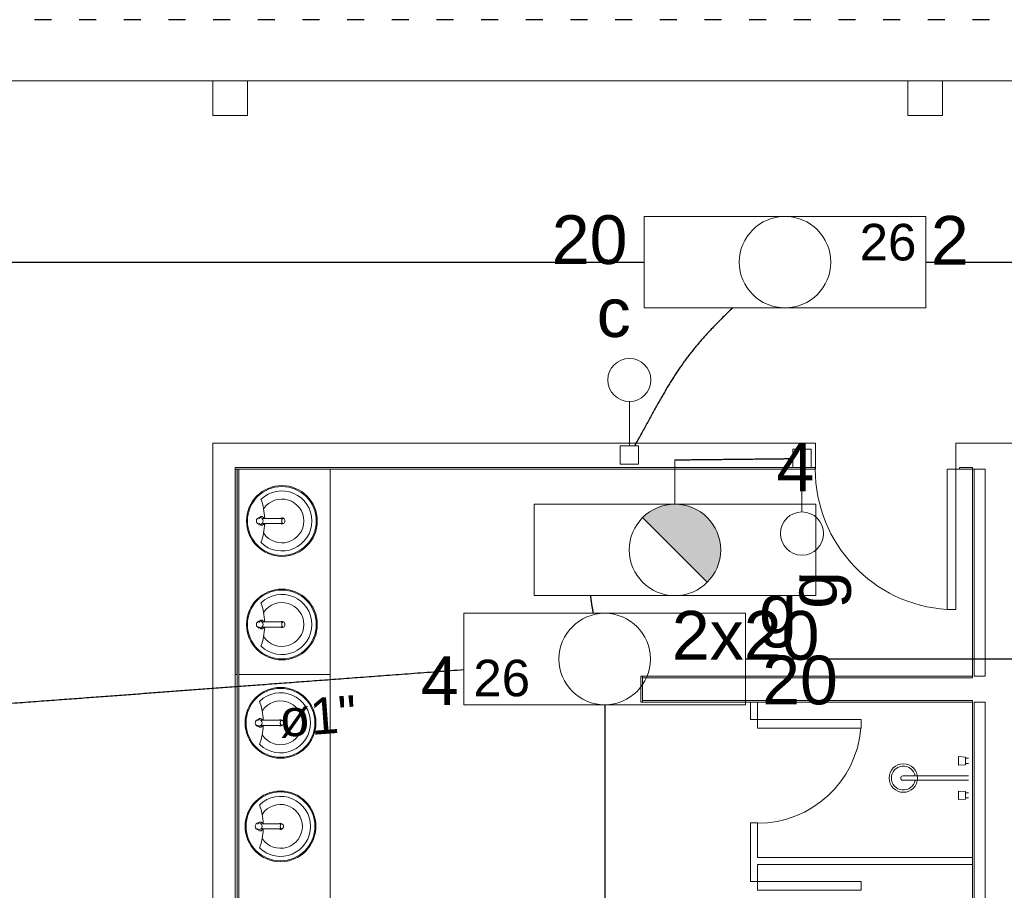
# Model space of a CAD drawing. Header units: metres. Extents: x -81 to 1042, y -541 to 334.
# Tile 91 of 130: x 819.34 to 825.04, y 205.04 to 210.09. Entities that reach past the tile are written whole.
import ezdxf

# ---------------------------------------------------------------- set-up
doc = ezdxf.new("R2010")
doc.units = ezdxf.units.M
doc.linetypes.add('DOT2', pattern=[3.175, 0, -3.175])
for name, color, linetype, lineweight in [('Arquitetura ', 134, 'Continuous', 5), ('EL-Condutos', 4, 'Continuous', 30), ('EL-Textos condutos', 7, 'Continuous', 20), ('EL-Textos pontos', 5, 'Continuous', 20), ('P-SIMBOL', 5, 'Continuous', 20)]:
    doc.layers.add(name, color=color, linetype=linetype, lineweight=lineweight)
doc.styles.add('Arial', font='arial.ttf', dxfattribs={"height": 0.025})

msp = doc.modelspace()

# ---------------------------------------------------------------- hatches: boundary and pattern name
at = {"layer": 'Arquitetura ', "linetype": 'Continuous'}
msp.add_hatch(color=1, dxfattribs=at).paths.add_polyline_path([(820.5863, 206.2936), (820.5963, 206.2936), (820.5963, 207.4836), (820.5863, 207.4836), (820.5863, 206.8586), (820.5863, 206.2936), (820.5863, 206.2936)])
at = {"layer": 'P-SIMBOL', "linetype": 'Continuous'}
for points in [[(822.9461, 207.2033), (823.3209, 206.8285), (823.1335, 207.2809)], [(822.9461, 207.2033), (822.9558, 207.212), (822.9638, 207.2191), (822.9756, 207.2275), (822.9887, 207.2362), (822.9938, 207.2406), (822.9985, 207.2436), (823.0028, 207.2463), (823.0089, 207.2487), (823.0257, 207.2564), (823.0328, 207.2591), (823.0469, 207.2658), (823.0577, 207.2695), (823.0671, 207.2705), (823.0849, 207.2749), (823.0926, 207.2766), (823.1007, 207.2779), (823.1335, 207.2809)], [(823.3209, 206.8285), (823.3401, 206.8523), (823.3486, 206.8605), (823.355, 206.8716), (823.368, 206.895), (823.3732, 206.904), (823.3765, 206.9106), (823.3787, 206.9181), (823.3813, 206.9259), (823.3862, 206.9411), (823.388, 206.9486), (823.3914, 206.9597), (823.394, 206.9731), (823.3951, 206.9876), (823.3966, 206.9976), (823.3981, 207.0076), (823.3977, 207.0195), (823.3966, 207.0355), (823.3955, 207.042), (823.3943, 207.0543), (823.3932, 207.0613), (823.3921, 207.0662), (823.3906, 207.074), (823.3891, 207.0796), (823.3865, 207.0859), (823.3843, 207.0918), (823.3828, 207.0985), (823.3806, 207.103), (823.3813, 207.1056), (823.3791, 207.1126), (823.3769, 207.1201), (823.375, 207.1234), (823.3739, 207.1279), (823.3706, 207.1327), (823.3691, 207.1357), (823.3665, 207.1409), (823.362, 207.1463), (823.3576, 207.1548), (823.3542, 207.1597), (823.352, 207.1637), (823.3483, 207.1693), (823.3464, 207.1738), (823.3419, 207.1775), (823.3382, 207.1823), (823.3334, 207.1875), (823.3271, 207.1938), (823.3215, 207.2005), (823.3178, 207.2039), (823.3137, 207.2091), (823.3059, 207.2161), (823.2999, 207.2191), (823.2944, 207.2243), (823.2888, 207.2273), (823.2858, 207.2295), (823.2784, 207.2344), (823.2743, 207.2388), (823.2646, 207.2436), (823.2602, 207.247), (823.2542, 207.2496), (823.2498, 207.2522), (823.2468, 207.2537), (823.2427, 207.2548), (823.2401, 207.2574), (823.2275, 207.2611), (823.2212, 207.2641), (823.2171, 207.2663), (823.2137, 207.2671), (823.2115, 207.2689), (823.2067, 207.2689), (823.2041, 207.27), (823.2007, 207.27), (823.1955, 207.2711), (823.1885, 207.273), (823.1814, 207.2741), (823.1766, 207.2752), (823.1706, 207.2771), (823.1335, 207.2809)]]:
    msp.add_hatch(color=256, dxfattribs=at).paths.add_polyline_path(points)

# ---------------------------------------------------------------- linework, layer by layer
at = {"layer": 'Arquitetura ', "color": 8}
for p, q in [((820.4563, 209.7336), (819.2563, 209.7336)), ((824.4833, 209.7336), (820.6563, 209.7336)), ((828.6113, 209.7336), (824.6833, 209.7336)), ((821.1363, 203.8936), (821.1363, 207.4836)), ((820.8633, 207.1986), (820.7413, 207.1986)), ((820.8633, 207.1686), (820.7413, 207.1686)), ((820.8633, 206.5986), (820.7413, 206.5986)), ((820.8633, 206.5686), (820.7413, 206.5686)), ((820.5963, 206.2936), (820.5863, 206.2936)), ((821.1363, 206.2936), (820.6063, 206.2936)), ((822.9463, 206.1336), (824.8563, 206.1336)), ((820.8563, 206.0286), (820.7333, 206.0286)), ((820.8563, 205.9986), (820.7333, 205.9986)), ((820.8563, 205.4286), (820.7333, 205.4286)), ((820.8563, 205.3986), (820.7333, 205.3986))]:
    msp.add_line(p, q, dxfattribs=at)
at = {"layer": 'Arquitetura ', "color": 7}
for p, q in [((820.6563, 209.7336), (820.4563, 209.7336)), ((820.4563, 209.7336), (820.4563, 209.5336)), ((820.6563, 209.5336), (820.6563, 209.7336)), ((824.6833, 209.7336), (824.4833, 209.7336)), ((824.4833, 209.7336), (824.4833, 209.5336)), ((824.6833, 209.5336), (824.6833, 209.7336)), ((820.4563, 209.5336), (820.6563, 209.5336)), ((824.4833, 209.5336), (824.6833, 209.5336)), ((820.4563, 207.6336), (820.4563, 200.7336)), ((823.9483, 207.6336), (820.4563, 207.6336)), ((823.9483, 207.4836), (823.9483, 207.6336)), ((825.1113, 207.6336), (824.7613, 207.6336)), ((824.7613, 207.6336), (824.7613, 207.4836)), ((823.9463, 207.4936), (820.5863, 207.4936)), ((820.5863, 200.8836), (820.5863, 207.4836)), ((820.5863, 207.4836), (823.9483, 207.4836)), ((820.5963, 207.4836), (820.5963, 200.8836)), ((820.6063, 200.8836), (820.6063, 207.4836)), ((823.9463, 207.4836), (823.9463, 207.4936)), ((824.7113, 207.4836), (824.7113, 206.6706)), ((824.7613, 207.4836), (824.7113, 207.4836)), ((824.7613, 207.4836), (824.7613, 206.6706)), ((824.7613, 207.4836), (824.8563, 207.4836)), ((824.8563, 207.4936), (824.7813, 207.4936)), ((824.7813, 207.4936), (824.7813, 207.4836)), ((824.8563, 207.4936), (824.8563, 206.2736)), ((824.8663, 207.4836), (824.9313, 207.4836)), ((824.8663, 206.2836), (824.8663, 207.4836)), ((824.9313, 207.4836), (824.9313, 206.2836)), ((824.7613, 206.6706), (824.7113, 206.6706)), ((822.9363, 206.2836), (822.9363, 206.1336)), ((824.8563, 206.2836), (822.9363, 206.2836)), ((822.9463, 206.2836), (822.9463, 206.1336)), ((822.9463, 206.2736), (824.8563, 206.2736)), ((824.9313, 206.2836), (824.8663, 206.2836)), ((822.9363, 206.1336), (822.9463, 206.1336)), ((824.8563, 206.1436), (822.9463, 206.1436)), ((823.5713, 206.1336), (823.5713, 206.0336)), ((823.6113, 206.0336), (823.6113, 206.1336)), ((824.8563, 206.1436), (824.8563, 205.2336)), ((824.8663, 206.1336), (824.9313, 206.1336)), ((824.8663, 200.8836), (824.8663, 206.1336)), ((824.9313, 206.1336), (824.9313, 200.8836)), ((823.5713, 206.0336), (823.6113, 206.0336)), ((823.6113, 206.0336), (824.2113, 206.0336)), ((823.6113, 206.0336), (823.6113, 205.9836)), ((824.2113, 206.0336), (824.2113, 205.9836)), ((823.6113, 205.9836), (824.2113, 205.9836)), ((823.5713, 205.4336), (823.5713, 205.0936)), ((823.6113, 205.4336), (823.5713, 205.4336)), ((823.6113, 205.2336), (823.6113, 205.4336)), ((824.8563, 205.2336), (823.6113, 205.2336)), ((823.6113, 205.0936), (823.6113, 205.1936)), ((823.6113, 205.1936), (824.8563, 205.1936)), ((824.8563, 205.1936), (824.8563, 204.2936)), ((823.5713, 205.0936), (823.6113, 205.0936)), ((823.6113, 205.0936), (824.2113, 205.0936)), ((823.6113, 205.0936), (823.6113, 205.0436)), ((824.2113, 205.0936), (824.2113, 205.0436)), ((823.6113, 205.0436), (824.2113, 205.0436))]:
    msp.add_line(p, q, dxfattribs=at)
at = {"layer": 'Arquitetura ', "color": 1}
for p, q in [((820.5863, 207.4836), (820.5863, 207.4936)), ((824.8563, 207.4836), (824.8663, 207.4836)), ((824.8563, 205.2336), (824.8563, 205.1936))]:
    msp.add_line(p, q, dxfattribs=at)
at = {"layer": 'Arquitetura '}
for p, q in [((824.8163, 205.8086), (824.8333, 205.8086)), ((824.8163, 205.7786), (824.8333, 205.7786)), ((824.4533, 205.7056), (824.8333, 205.7056)), ((824.4533, 205.6806), (824.8333, 205.6806)), ((824.8163, 205.6086), (824.8333, 205.6086)), ((824.8163, 205.5786), (824.8333, 205.5786))]:
    msp.add_line(p, q, dxfattribs=at)
at = {"layer": 'Arquitetura ', "color": 8}
for points in [[(820.7383, 207.2086), (820.7363, 207.2086), (820.7333, 207.2086), (820.7333, 207.2056), (820.7313, 207.2056), (820.7283, 207.2036), (820.7263, 207.2036), (820.7263, 207.2006), (820.7263, 207.1986), (820.7233, 207.1956), (820.7233, 207.1956)], [(820.7513, 207.2006), (820.7513, 207.2036), (820.7483, 207.2036), (820.7483, 207.2056), (820.7463, 207.2056), (820.7433, 207.2086), (820.7413, 207.2086), (820.7383, 207.2086)], [(820.8633, 207.1986), (820.8613, 207.1986), (820.8613, 207.1986), (820.8613, 207.1956), (820.8583, 207.1956), (820.8583, 207.1956), (820.8583, 207.1936), (820.8563, 207.1936), (820.8563, 207.1906), (820.8563, 207.1906), (820.8563, 207.1906), (820.8563, 207.1886), (820.8563, 207.1886), (820.8563, 207.1886), (820.8563, 207.1856), (820.8563, 207.1856), (820.8563, 207.1856), (820.8563, 207.1836), (820.8563, 207.1836), (820.8563, 207.1836), (820.8563, 207.1806), (820.8563, 207.1806), (820.8563, 207.1806), (820.8563, 207.1786), (820.8563, 207.1786), (820.8563, 207.1786), (820.8563, 207.1756), (820.8563, 207.1756), (820.8563, 207.1756), (820.8563, 207.1736), (820.8583, 207.1736), (820.8583, 207.1706), (820.8583, 207.1706), (820.8613, 207.1706), (820.8613, 207.1686), (820.8613, 207.1686), (820.8633, 207.1686)], [(820.7233, 207.1706), (820.7233, 207.1706), (820.7263, 207.1686), (820.7263, 207.1656), (820.7263, 207.1636), (820.7283, 207.1636), (820.7313, 207.1606), (820.7333, 207.1606), (820.7333, 207.1586), (820.7363, 207.1586), (820.7383, 207.1586)], [(820.7383, 207.1586), (820.7413, 207.1586), (820.7433, 207.1586), (820.7463, 207.1606), (820.7483, 207.1606), (820.7483, 207.1636), (820.7513, 207.1636), (820.7513, 207.1656)], [(820.7383, 206.6086), (820.7363, 206.6086), (820.7333, 206.6086), (820.7333, 206.6056), (820.7313, 206.6056), (820.7283, 206.6036), (820.7263, 206.6036), (820.7263, 206.6006), (820.7263, 206.5986), (820.7233, 206.5956), (820.7233, 206.5956)], [(820.7513, 206.6006), (820.7513, 206.6036), (820.7483, 206.6036), (820.7483, 206.6056), (820.7463, 206.6056), (820.7433, 206.6086), (820.7413, 206.6086), (820.7383, 206.6086)], [(820.7233, 206.5706), (820.7233, 206.5706), (820.7263, 206.5686), (820.7263, 206.5656), (820.7263, 206.5636), (820.7283, 206.5636), (820.7313, 206.5606), (820.7333, 206.5606), (820.7333, 206.5586), (820.7363, 206.5586), (820.7383, 206.5586)], [(820.7383, 206.5586), (820.7413, 206.5586), (820.7433, 206.5586), (820.7463, 206.5606), (820.7483, 206.5606), (820.7483, 206.5636), (820.7513, 206.5636), (820.7513, 206.5656)], [(820.8633, 206.5986), (820.8613, 206.5986), (820.8613, 206.5986), (820.8613, 206.5956), (820.8583, 206.5956), (820.8583, 206.5956), (820.8583, 206.5936), (820.8563, 206.5936), (820.8563, 206.5906), (820.8563, 206.5906), (820.8563, 206.5906), (820.8563, 206.5886), (820.8563, 206.5886), (820.8563, 206.5886), (820.8563, 206.5856), (820.8563, 206.5856), (820.8563, 206.5856), (820.8563, 206.5836), (820.8563, 206.5836), (820.8563, 206.5836), (820.8563, 206.5806), (820.8563, 206.5806), (820.8563, 206.5806), (820.8563, 206.5786), (820.8563, 206.5786), (820.8563, 206.5786), (820.8563, 206.5756), (820.8563, 206.5756), (820.8563, 206.5756), (820.8563, 206.5736), (820.8583, 206.5736), (820.8583, 206.5706), (820.8583, 206.5706), (820.8613, 206.5706), (820.8613, 206.5686), (820.8613, 206.5686), (820.8633, 206.5686)], [(820.7313, 206.0386), (820.7283, 206.0386), (820.7263, 206.0386), (820.7233, 206.0356), (820.7233, 206.0356), (820.7213, 206.0336), (820.7183, 206.0336), (820.7183, 206.0306), (820.7163, 206.0286), (820.7163, 206.0256), (820.7163, 206.0256)], [(820.7433, 206.0306), (820.7433, 206.0336), (820.7413, 206.0336), (820.7383, 206.0356), (820.7383, 206.0356), (820.7363, 206.0386), (820.7333, 206.0386), (820.7313, 206.0386)], [(820.7163, 206.0006), (820.7163, 206.0006), (820.7163, 205.9986), (820.7183, 205.9956), (820.7183, 205.9936), (820.7213, 205.9936), (820.7233, 205.9906), (820.7233, 205.9906), (820.7263, 205.9886), (820.7283, 205.9886), (820.7313, 205.9886)], [(820.7313, 205.9886), (820.7333, 205.9886), (820.7363, 205.9886), (820.7383, 205.9906), (820.7383, 205.9906), (820.7413, 205.9936), (820.7433, 205.9936), (820.7433, 205.9956)], [(820.8563, 206.0286), (820.8533, 206.0286), (820.8533, 206.0286), (820.8513, 206.0256), (820.8513, 206.0256), (820.8513, 206.0256), (820.8483, 206.0236), (820.8483, 206.0236), (820.8483, 206.0206), (820.8483, 206.0206), (820.8483, 206.0206), (820.8483, 206.0186), (820.8483, 206.0186), (820.8483, 206.0186), (820.8463, 206.0156), (820.8463, 206.0156), (820.8463, 206.0156), (820.8463, 206.0136), (820.8463, 206.0136), (820.8463, 206.0136), (820.8463, 206.0106), (820.8463, 206.0106), (820.8463, 206.0106), (820.8483, 206.0086), (820.8483, 206.0086), (820.8483, 206.0086), (820.8483, 206.0056), (820.8483, 206.0056), (820.8483, 206.0056), (820.8483, 206.0036), (820.8483, 206.0036), (820.8513, 206.0006), (820.8513, 206.0006), (820.8513, 206.0006), (820.8533, 205.9986), (820.8533, 205.9986), (820.8563, 205.9986)], [(820.7313, 205.4386), (820.7283, 205.4386), (820.7263, 205.4386), (820.7233, 205.4356), (820.7233, 205.4356), (820.7213, 205.4336), (820.7183, 205.4336), (820.7183, 205.4306), (820.7163, 205.4286), (820.7163, 205.4256), (820.7163, 205.4256)], [(820.7433, 205.4306), (820.7433, 205.4336), (820.7413, 205.4336), (820.7383, 205.4356), (820.7383, 205.4356), (820.7363, 205.4386), (820.7333, 205.4386), (820.7313, 205.4386)], [(820.8563, 205.4286), (820.8533, 205.4286), (820.8533, 205.4286), (820.8513, 205.4256), (820.8513, 205.4256), (820.8513, 205.4256), (820.8483, 205.4236), (820.8483, 205.4236), (820.8483, 205.4206), (820.8483, 205.4206), (820.8483, 205.4206), (820.8483, 205.4186), (820.8483, 205.4186), (820.8483, 205.4186), (820.8463, 205.4156), (820.8463, 205.4156), (820.8463, 205.4156), (820.8463, 205.4136), (820.8463, 205.4136), (820.8463, 205.4136), (820.8463, 205.4106), (820.8463, 205.4106), (820.8463, 205.4106), (820.8483, 205.4086), (820.8483, 205.4086), (820.8483, 205.4086), (820.8483, 205.4056), (820.8483, 205.4056), (820.8483, 205.4056), (820.8483, 205.4036), (820.8483, 205.4036), (820.8513, 205.4006), (820.8513, 205.4006), (820.8513, 205.4006), (820.8533, 205.3986), (820.8533, 205.3986), (820.8563, 205.3986)], [(820.7163, 205.4006), (820.7163, 205.4006), (820.7163, 205.3986), (820.7183, 205.3956), (820.7183, 205.3936), (820.7213, 205.3936), (820.7233, 205.3906), (820.7233, 205.3906), (820.7263, 205.3886), (820.7283, 205.3886), (820.7313, 205.3886)], [(820.7313, 205.3886), (820.7333, 205.3886), (820.7363, 205.3886), (820.7383, 205.3906), (820.7383, 205.3906), (820.7413, 205.3936), (820.7433, 205.3936), (820.7433, 205.3956)]]:
    msp.add_lwpolyline(points, dxfattribs=at)
at = {"layer": 'Arquitetura '}
msp.add_lwpolyline([(824.7763, 205.8186), (824.7763, 205.7686), (824.8163, 205.7706), (824.8163, 205.8156), (824.7763, 205.8186)], close=True, dxfattribs=at)
msp.add_lwpolyline([(824.7763, 205.6186), (824.8163, 205.6156), (824.8163, 205.5706), (824.7763, 205.5686), (824.7763, 205.6186)], dxfattribs=at)
msp.add_circle((824.4563, 205.6936), 0.0825, dxfattribs=at)
at = {"layer": 'Arquitetura ', "color": 8}
for centre, radius, start, end in [((824.7613, 207.4836), 0.8147, 180, 266.411), ((820.8563, 207.1836), 0.205, 90, 270), ((820.8563, 207.1836), 0.1995, 0, 180), ((820.8563, 207.1836), 0.1741, 0, 133.788), ((820.8563, 207.1836), 0.205, 270, 90), ((820.3913, 207.1836), 0.3657, 2.3505, 20.0942), ((820.8563, 207.1836), 0.1271, 214.147, 145.853), ((820.8563, 207.1836), 0.1995, 180, 0), ((820.7283, 207.1836), 0.02, 90, 270), ((820.7283, 207.1836), 0.02, 270, 90), ((820.8563, 207.1836), 0.1741, 226.212, 0), ((820.8563, 207.1836), 0.0177, 0, 121.985), ((820.8563, 207.1836), 0.0177, 238.015, 0), ((820.3913, 207.1836), 0.3657, 339.906, 357.649), ((820.8563, 206.5836), 0.205, 90, 270), ((820.8563, 206.5836), 0.1995, 0, 180), ((820.8563, 206.5836), 0.205, 270, 90), ((820.8563, 206.5836), 0.1741, 0, 133.788), ((820.3913, 206.5836), 0.3657, 2.3505, 20.0942), ((820.8563, 206.5836), 0.1271, 214.147, 145.853), ((820.7283, 206.5836), 0.02, 90, 270), ((820.7283, 206.5836), 0.02, 270, 90), ((820.8563, 206.5836), 0.0177, 0, 121.985), ((820.8563, 206.5836), 0.1995, 180, 0), ((820.3913, 206.5836), 0.3657, 339.906, 357.649), ((820.8563, 206.5836), 0.1741, 226.212, 0), ((820.8563, 206.5836), 0.0177, 238.015, 0), ((820.8483, 206.0136), 0.205, 90, 270), ((820.8483, 206.0136), 0.1995, 0, 180), ((820.8483, 206.0136), 0.205, 270, 90), ((820.8483, 206.0136), 0.1741, 0, 133.788), ((820.3833, 206.0136), 0.3657, 2.3505, 20.0942), ((820.8483, 206.0136), 0.1271, 214.147, 145.853), ((820.7213, 206.0136), 0.02, 90, 270), ((820.7213, 206.0136), 0.02, 270, 90), ((820.8483, 206.0136), 0.0177, 0, 121.985), ((820.8483, 206.0136), 0.1995, 180, 0), ((820.3833, 206.0136), 0.3657, 339.906, 357.649), ((820.8483, 206.0136), 0.1741, 226.212, 0), ((820.8483, 206.0136), 0.0177, 238.015, 0), ((823.6113, 206.0336), 0.6017, 270, 355.138), ((820.8483, 205.4136), 0.205, 90, 270), ((820.8483, 205.4136), 0.1995, 0, 180), ((820.8483, 205.4136), 0.1741, 0, 133.788), ((820.8483, 205.4136), 0.205, 270, 90), ((820.3833, 205.4136), 0.3657, 2.3505, 20.0942), ((820.8483, 205.4136), 0.1271, 214.147, 145.853), ((820.8483, 205.4136), 0.1995, 180, 0), ((820.7213, 205.4136), 0.02, 90, 270), ((820.7213, 205.4136), 0.02, 270, 90), ((820.8483, 205.4136), 0.1741, 226.212, 0), ((820.8483, 205.4136), 0.0177, 0, 121.985), ((820.8483, 205.4136), 0.0177, 238.015, 0), ((820.3833, 205.4136), 0.3657, 339.906, 357.649)]:
    msp.add_arc(centre, radius, start, end, dxfattribs=at)
at = {"layer": 'Arquitetura '}
for centre, radius, start, end in [((824.4563, 205.6936), 0.0693, 10.118, 349.882), ((824.4533, 205.6936), 0.0122, 90, 270)]:
    msp.add_arc(centre, radius, start, end, dxfattribs=at)
at = {"layer": 'EL-Condutos', "linetype": 'DOT2', "ltscale": 0.05}
msp.add_spline([(832.2013, 210.088), (830.1729, 210.0882), (828.3044, 210.0883), (826.5886, 210.0885), (825.0183, 210.0886), (823.5864, 210.0886), (822.2855, 210.0887), (821.1087, 210.0887), (820.0485, 210.0887), (819.098, 210.0887), (818.2499, 210.0887), (817.4969, 210.0886), (816.832, 210.0886), (816.2479, 210.0885), (815.7375, 210.0884), (815.2935, 210.0883), (814.9087, 210.0882), (814.5761, 210.088), (814.2883, 210.0879), (814.0382, 210.0877), (813.8187, 210.0876), (813.6224, 210.0874), (813.4424, 210.0873), (813.2712, 210.0871), (813.1019, 210.087), (812.9271, 210.0868), (812.7397, 210.0866), (812.5325, 210.0865), (812.2983, 210.0863), (812.03, 210.0862), (811.7203, 210.0861)], degree=3, dxfattribs=at)
at = {"layer": 'EL-Condutos', "linetype": 'Continuous'}
for points in [[(815.9995, 208.6836), (816.3147, 208.6836), (816.6127, 208.6836), (816.8947, 208.6836), (817.1619, 208.6836), (817.4155, 208.6836), (817.6567, 208.6836), (817.8869, 208.6836), (818.1072, 208.6836), (818.3189, 208.6836), (818.5232, 208.6836), (818.7214, 208.6836), (818.9146, 208.6836), (819.1041, 208.6836), (819.2911, 208.6836), (819.4769, 208.6836), (819.6627, 208.6836), (819.8497, 208.6836), (820.0393, 208.6836), (820.2325, 208.6836), (820.4306, 208.6836), (820.6349, 208.6836), (820.8466, 208.6836), (821.0669, 208.6836), (821.2971, 208.6836), (821.5384, 208.6836), (821.792, 208.6836), (822.0592, 208.6836), (822.3411, 208.6836), (822.6391, 208.6836), (822.9544, 208.6836)], [(824.5876, 208.6836), (824.9028, 208.6836), (825.2008, 208.6836), (825.4828, 208.6836), (825.75, 208.6836), (826.0036, 208.6836), (826.2448, 208.6836), (826.475, 208.6836), (826.6953, 208.6836), (826.907, 208.6836), (827.1113, 208.6836), (827.3095, 208.6836), (827.5027, 208.6836), (827.6922, 208.6836), (827.8792, 208.6836), (828.065, 208.6836), (828.2508, 208.6836), (828.4378, 208.6836), (828.6274, 208.6836), (828.8206, 208.6836), (829.0187, 208.6836), (829.223, 208.6836), (829.4347, 208.6836), (829.655, 208.6836), (829.8852, 208.6836), (830.1265, 208.6836), (830.3801, 208.6836), (830.6473, 208.6836), (830.9292, 208.6836), (831.2272, 208.6836), (831.5425, 208.6836)], [(823.4687, 208.4191), (823.4383, 208.3901), (823.4094, 208.3619), (823.3821, 208.3345), (823.3562, 208.3078), (823.3316, 208.2818), (823.3083, 208.2563), (823.2861, 208.2313), (823.265, 208.2067), (823.2449, 208.1824), (823.2257, 208.1584), (823.2074, 208.1346), (823.1897, 208.1109), (823.1727, 208.0872), (823.1563, 208.0635), (823.1403, 208.0397), (823.1248, 208.0157), (823.1095, 207.9914), (823.0944, 207.9668), (823.0795, 207.9418), (823.0646, 207.9162), (823.0496, 207.8902), (823.0346, 207.8634), (823.0193, 207.836), (823.0037, 207.8078), (822.9877, 207.7787), (822.9712, 207.7487), (822.9542, 207.7177), (822.9365, 207.6855), (822.9181, 207.6523), (822.8988, 207.6177)], [(823.1335, 207.5379), (823.1673, 207.5382), (823.1991, 207.5386), (823.2289, 207.5389), (823.257, 207.5392), (823.2833, 207.5395), (823.3082, 207.5397), (823.3317, 207.54), (823.354, 207.5402), (823.3752, 207.5404), (823.3955, 207.5406), (823.4149, 207.5409), (823.4336, 207.5411), (823.4519, 207.5412), (823.4697, 207.5414), (823.4873, 207.5416), (823.5047, 207.5418), (823.5222, 207.542), (823.5399, 207.5422), (823.5579, 207.5424), (823.5763, 207.5426), (823.5953, 207.5428), (823.615, 207.543), (823.6356, 207.5432), (823.6572, 207.5435), (823.6799, 207.5437), (823.7039, 207.544), (823.7294, 207.5442), (823.7564, 207.5445), (823.7851, 207.5448), (823.8157, 207.5452)], [(822.6612, 206.6486), (822.6605, 206.6522), (822.6598, 206.6558), (822.6591, 206.6594), (822.6585, 206.6629), (822.6578, 206.6665), (822.6572, 206.67), (822.6565, 206.6735), (822.6559, 206.677), (822.6553, 206.6805), (822.6547, 206.684), (822.6542, 206.6874), (822.6536, 206.6909), (822.653, 206.6943), (822.6525, 206.6977), (822.652, 206.701), (822.6515, 206.7044), (822.651, 206.7078), (822.6505, 206.7111), (822.65, 206.7144), (822.6495, 206.7177), (822.6491, 206.721), (822.6486, 206.7243), (822.6482, 206.7275), (822.6478, 206.7308), (822.6474, 206.734), (822.647, 206.7372), (822.6466, 206.7404), (822.6463, 206.7436), (822.6459, 206.7468), (822.6456, 206.75)], [(826.4311, 206.3836), (826.309, 206.3836), (826.1922, 206.3836), (826.0805, 206.3836), (825.9733, 206.3836), (825.8703, 206.3836), (825.7711, 206.3836), (825.6754, 206.3836), (825.5827, 206.3836), (825.4927, 206.3836), (825.405, 206.3836), (825.3192, 206.3836), (825.2349, 206.3836), (825.1518, 206.3836), (825.0695, 206.3836), (824.9875, 206.3836), (824.9055, 206.3836), (824.8232, 206.3836), (824.7401, 206.3836), (824.6558, 206.3836), (824.57, 206.3836), (824.4823, 206.3836), (824.3923, 206.3836), (824.2996, 206.3836), (824.2039, 206.3836), (824.1048, 206.3836), (824.0018, 206.3836), (823.8946, 206.3836), (823.7828, 206.3836), (823.6661, 206.3836), (823.544, 206.3836)], [(818.0594, 206.0355), (818.2462, 206.0495), (818.423, 206.0627), (818.5904, 206.0751), (818.749, 206.087), (818.8995, 206.0982), (819.0424, 206.1088), (819.1786, 206.119), (819.3086, 206.1287), (819.433, 206.138), (819.5526, 206.1469), (819.6678, 206.1555), (819.7795, 206.1638), (819.8883, 206.1719), (819.9947, 206.1798), (820.0995, 206.1876), (820.2032, 206.1954), (820.3066, 206.2031), (820.4103, 206.2108), (820.5149, 206.2186), (820.621, 206.2265), (820.7294, 206.2346), (820.8406, 206.2429), (820.9554, 206.2515), (821.0743, 206.2603), (821.198, 206.2696), (821.3272, 206.2792), (821.4625, 206.2893), (821.6045, 206.2999), (821.7539, 206.311), (821.9113, 206.3228)], [(822.7263, 206.1178), (822.7263, 206.0437), (822.7263, 205.9734), (822.7263, 205.9066), (822.7263, 205.8431), (822.7263, 205.7827), (822.7263, 205.7249), (822.7263, 205.6697), (822.7263, 205.6166), (822.7263, 205.5655), (822.7263, 205.516), (822.7263, 205.4679), (822.7263, 205.4208), (822.7263, 205.3746), (822.7263, 205.329), (822.7263, 205.2836), (822.7263, 205.2382), (822.7263, 205.1925), (822.7263, 205.1463), (822.7263, 205.0993), (822.7263, 205.0511), (822.7263, 205.0016), (822.7263, 204.9505), (822.7263, 204.8974), (822.7263, 204.8422), (822.7263, 204.7845), (822.7263, 204.724), (822.7263, 204.6605), (822.7263, 204.5938), (822.7263, 204.5234), (822.7263, 204.4493)]]:
    msp.add_spline(points, degree=3, dxfattribs=at)
at = {"layer": 'P-SIMBOL'}
for p, q in [((822.955, 208.4186), (822.955, 208.9486)), ((824.587, 208.9486), (822.955, 208.9486)), ((824.587, 208.4186), (824.587, 208.9486)), ((824.587, 208.4186), (822.955, 208.4186)), ((822.8695, 207.8758), (822.8695, 207.6188)), ((822.8165, 207.6188), (822.9226, 207.6188)), ((822.8165, 207.5127), (822.8165, 207.6188)), ((822.9226, 207.6188), (822.9226, 207.5127)), ((823.8163, 207.5988), (823.9223, 207.5988)), ((823.8163, 207.4927), (823.8163, 207.5988)), ((823.9223, 207.5988), (823.9223, 207.4927)), ((823.1335, 207.5379), (823.1335, 207.2809)), ((822.9226, 207.5127), (822.8165, 207.5127)), ((823.9223, 207.4927), (823.8163, 207.4927)), ((823.8693, 207.2357), (823.8693, 207.4927)), ((822.3175, 207.2809), (823.9495, 207.2809)), ((822.3175, 207.2809), (822.3175, 206.7509)), ((823.9495, 207.2809), (823.9495, 206.7509)), ((822.9461, 207.2033), (823.3209, 206.8285)), ((822.3175, 206.7509), (823.9495, 206.7509)), ((821.9103, 206.6486), (823.5423, 206.6486)), ((821.9103, 206.6486), (821.9103, 206.1186)), ((823.5423, 206.6486), (823.5423, 206.1186)), ((821.9103, 206.1186), (823.5423, 206.1186))]:
    msp.add_line(p, q, dxfattribs=at)
for centre, radius in [((823.771, 208.6836), 0.265), ((822.8695, 208.0008), 0.125), ((823.1335, 207.0159), 0.265), ((823.8693, 207.1107), 0.125), ((822.7263, 206.3836), 0.265)]:
    msp.add_circle(centre, radius, dxfattribs=at)

# ---------------------------------------------------------------- texts
at = {"layer": 'EL-Textos condutos', "insert": (821.0721, 205.9413), "char_height": 0.2118, "width": 0.76248, "attachment_point": 8, "rotation": 4.2628, "line_spacing_factor": 0.798, "style": 'Arial'}
msp.add_mtext('ø1"', dxfattribs=at)
at = {"layer": 'EL-Textos pontos', "char_height": 0.2824, "line_spacing_factor": 0.798, "style": 'Arial'}
for s, insert, width, attachment_point in [('20', (822.8583, 208.6688), 0.67776, 9), ('2', (824.8353, 208.6688), 0.33888, 9), ('c', (822.8773, 208.2458), 0.33888, 9), ('4', (823.7213, 207.3558), 0.33888, 7), ('g', (823.6203, 206.4466), 0.33888, 7), ('4', (821.6613, 206.1168), 0.33888, 7), ('20', (823.6383, 206.1168), 0.67776, 7)]:
    msp.add_mtext(s, dxfattribs=dict(at, insert=insert, width=width, attachment_point=attachment_point))
at = {"layer": 'EL-Textos pontos', "insert": (824.1563, 206.8936), "char_height": 0.2824, "width": 0.33888, "attachment_point": 9, "rotation": 90.0002, "line_spacing_factor": 0.798, "style": 'Arial'}
msp.add_mtext('g', dxfattribs=at)
at = {"layer": 'P-SIMBOL', "line_spacing_factor": 0.798, "style": 'Arial'}
for s, insert, char_height, width, attachment_point in [('26', (824.5323, 208.6905), 0.2118, 0.50832, 9), ('2x20', (823.1153, 206.3758), 0.2824, 1.35552, 7), ('26', (821.9653, 206.1645), 0.2118, 0.50832, 7)]:
    msp.add_mtext(s, dxfattribs=dict(at, insert=insert, char_height=char_height, width=width, attachment_point=attachment_point))

doc.saveas('drawing.dxf')
